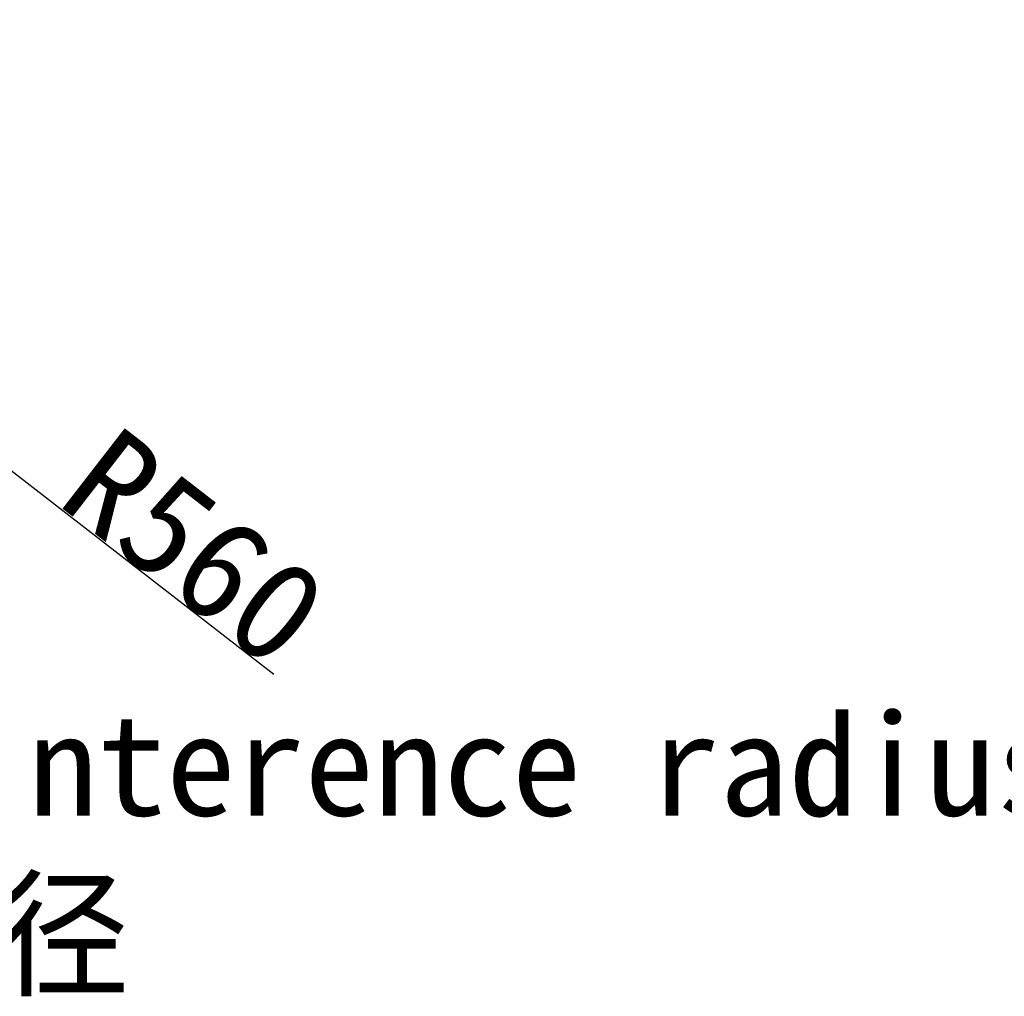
# Model space of a CAD drawing. Header units: millimetres. Extents: x -1 to 10933, y 0 to 7722.
# Tile 92 of 122: x 4537 to 5506, y 5330 to 6291. Entities that reach past the tile are written whole.
import ezdxf

# ---------------------------------------------------------------- set-up
doc = ezdxf.new("R2010")
doc.units = ezdxf.units.MM
doc.header["$LTSCALE"] = 13
doc.header["$PDSIZE"] = -1
doc.dimstyles.new('efort-st-1', dxfattribs={"dimtxt": 100, "dimasz": 100, "dimexe": 1.25, "dimexo": 0.625, "dimtad": 1, "dimdec": 0, "dimdsep": 46, "dimtxsty": 'Standard', "dimcen": 2.5, "dimclrd": 3, "dimclre": 3, "dimadec": 0, "dimazin": 0, "dimtfac": 1, "dimtmove": 0, "dimatfit": 3, "dimfxl": 1, "dimarcsym": 0})

# ---------------------------------------------------------------- blocks, each defined once
blk = doc.blocks.new('*D158')
at = {"color": 3, "lineweight": -2}
for p, q in [((3955.86, 6291.1), (4398.6, 5948.2)), ((4787.32, 5647.14), (4477.66, 5886.97))]:
    blk.add_line(p, q, dxfattribs=at)
at = {"color": 3}
blk.add_solid([(4487.87, 5900.15), (4467.46, 5873.79), (4398.6, 5948.2)], dxfattribs=at)
at = {"layer": 'Defpoints', "color": 0}
for p in [(3955.86, 6291.1), (4398.6, 5948.2)]:
    blk.add_point(p, dxfattribs=at)
at = {"color": 0, "insert": (4709.39, 5771.53), "char_height": 100, "attachment_point": 5, "rotation": 322.24235}
blk.add_mtext('R560', dxfattribs=at)

msp = doc.modelspace()

# ---------------------------------------------------------------- texts
at = {"color": 0, "insert": (3865.1, 5608.14), "char_height": 100, "width": 2087.7295, "attachment_point": 1}
msp.add_mtext('Shoulder interence radius\\P机架干扰半径', dxfattribs=at)

# ---------------------------------------------------------------- dimensions: what is measured, and where the dimension line sits
at = {"color": 0}
dim = msp.add_radius_dim(center=(3955.86, 6291.1), mpoint=(4398.6, 5948.2), dimstyle='efort-st-1', dxfattribs=at)
dim.commit()
dim.dimension.update_dxf_attribs({"geometry": '*D158', "text_midpoint": (4678.39, 5731.51), "dimtype": 164})

doc.saveas('drawing.dxf')
